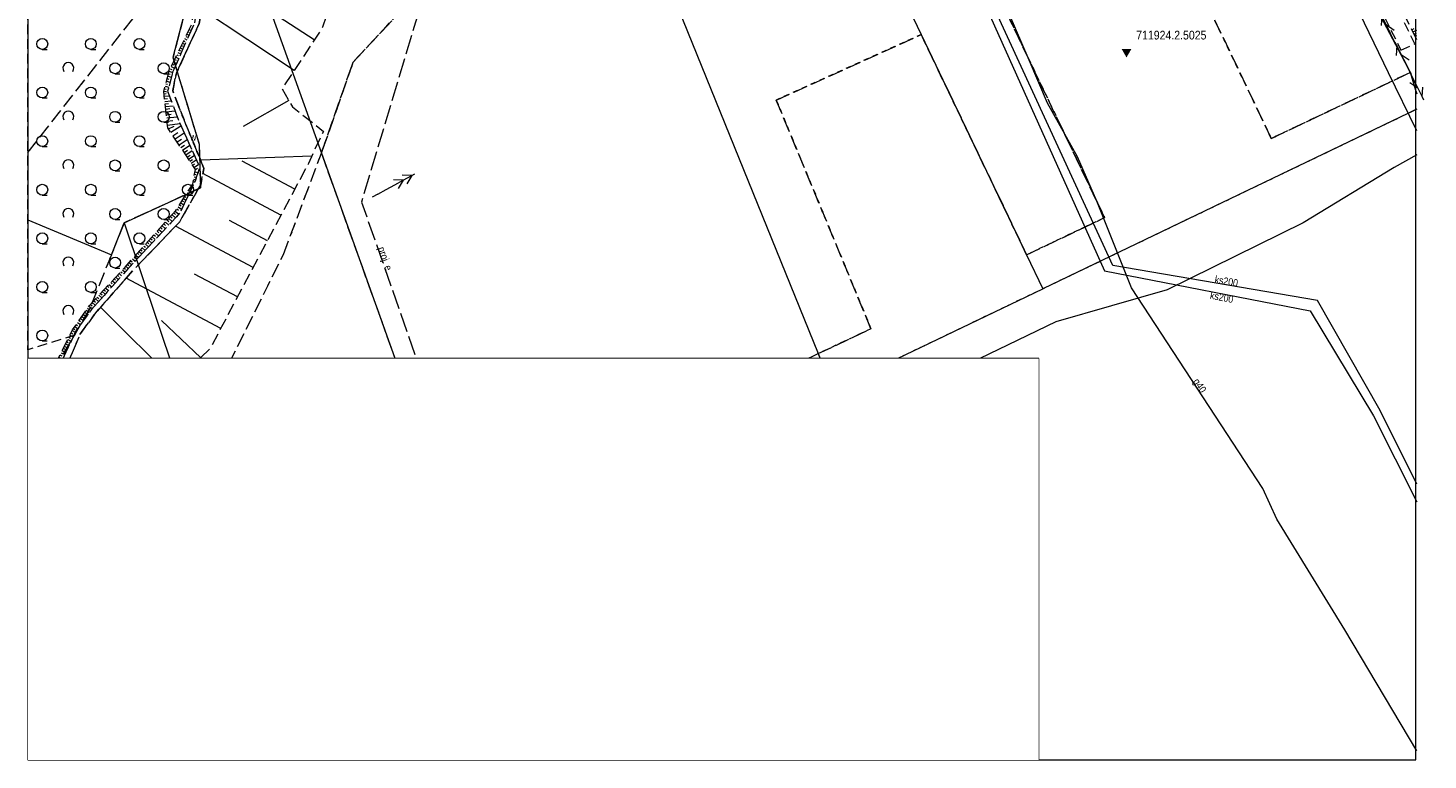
# Model space of a CAD drawing. Header units: metres. Extents: x 7529105 to 7529249, y 5515588 to 5515793.
# Tile 1 of 10: x 7529105 to 7529249, y 5515588 to 5515664. Entities that reach past the tile are written whole.
import ezdxf
from ezdxf.enums import TextEntityAlignment as Align

# ---------------------------------------------------------------- set-up
doc = ezdxf.new("R2010")
doc.units = ezdxf.units.M
doc.header["$MEASUREMENT"] = 0
doc.set_wipeout_variables(frame=1)
for name, pattern in [('0.5_0.5', [1, 0.5, -0.5]), ('1.5_0.5', [2, 1.5, -0.5]), ('218-500', [1, 0.5, -0.5]), ('219-1000', [0]), ('219-500', [0]), ('mz1.0_0.5', [1.5, 1, -0.5]), ('mz1.25_0.5', [1.75, 1.25, -0.5]), ('mz2.0_0.5', [2.5, 2, -0.5])]:
    doc.linetypes.add(name, pattern=pattern)
doc.layers.get('0').update_dxf_attribs({"color": 2, "linetype": 'CONTINUOUS', "lineweight": 5})
for name, color, linetype in [('000 Inne (niezydentyfikowane)', 7, 'CONTINUOUS'), ('122-Punkt osnowy szczegółowej', 7, 'CONTINUOUS'), ('122-Punkt osnowy szczegółowej-Atr103', 7, 'CONTINUOUS'), ('217-Granica konturu klasyfikcyjnego', 7, 'CONTINUOUS'), ('218-Granica użytku', 7, 'CONTINUOUS'), ('219-Linia granicy', 7, 'CONTINUOUS'), ('chodnik (powierzchnia)', 7, 'CONTINUOUS'), ('Pieczątka na wyrysie', 7, 'CONTINUOUS'), ('przewód elektroenergetyczny - projektowany lub w budowie (linia) - ob. projektowany', 7, 'CONTINUOUS'), ('przewód elektroenergetyczny - projektowany lub w budowie (linia) - ob. projektowany-Atr1', 7, 'CONTINUOUS'), ('przewód elektroenergetyczny średniego napięcia (linia) - symbol', 7, 'CONTINUOUS'), ('przewód gazowy (linia)', 7, 'CONTINUOUS'), ('przewód gazowy (linia)-Atr1', 7, 'CONTINUOUS'), ('przewód kanalizacyjny (linia)', 7, 'CONTINUOUS'), ('przewód kanalizacyjny (linia)-Atr1', 7, 'CONTINUOUS'), ('przewód telekomunikacyjny (linia)', 7, 'CONTINUOUS'), ('przewód telekomunikacyjny (linia) - symbol', 7, 'CONTINUOUS'), ('przewód wodociągowy (linia)', 7, 'CONTINUOUS'), ('Ramki i opis wydruku', 7, 'CONTINUOUS'), ('rów melioracyjny (powierzchnia)', 7, 'CONTINUOUS'), ('rów melioracyjny (powierzchnia)-Atr17', 7, 'CONTINUOUS'), ('skarpa nieumocniona (powierzchnia)', 7, 'CONTINUOUS'), ('zadrzewienie (powierzchnia)', 7, 'CONTINUOUS'), ('zadrzewienie (powierzchnia) - symbol', 7, 'CONTINUOUS')]:
    doc.layers.add(name, color=color, linetype=linetype)
doc.styles.get("Standard").update_dxf_attribs({"font": 'Working1250', "width": 0.75})

# ---------------------------------------------------------------- blocks, each defined once
blk = doc.blocks.new('PT01')
at = {"color": 0, "linetype": 'Continuous', "lineweight": 13}
for p, q in [((0.65, 0), (0, 0)), ((0.65, 0), (1.65, 0)), ((1.65, 0), (2.65, 0)), ((2.65, 0), (3.65, 0)), ((3.65, 0), (2.784, -0.5)), ((3.65, 0), (4.65, 0)), ((4.65, 0), (3.784, 0.5)), ((4.65, 0), (5, 0))]:
    blk.add_line(p, q, dxfattribs=at)
blk = doc.blocks.new('TL04')
at = {"color": 0, "linetype": 'Continuous', "lineweight": 13}
blk.add_line((0.398, -0.164), (0.898, -0.164), dxfattribs=at)
blk.add_circle((0.398, 0.398), 0.562, dxfattribs=at)
blk = doc.blocks.new('TL02')
at = {"color": 0, "linetype": 'Continuous', "lineweight": 13}
blk.add_arc((-0.45, 0.338), 0.562, 323.13, 216.87, dxfattribs=at)
blk = doc.blocks.new('PE03')
at = {"color": 0, "linetype": 'Continuous', "lineweight": 13}
for p, q in [((0.65, 0), (0, 0)), ((0.65, 0), (1.65, 0)), ((1.65, 0), (2.65, 0)), ((2.65, 0), (3.65, 0)), ((3.65, 0), (2.784, 0.5)), ((3.65, 0), (2.784, -0.5)), ((3.65, 0), (4.65, 0)), ((4.65, 0), (3.784, 0.5)), ((4.65, 0), (3.784, -0.5)), ((4.65, 0), (5, 0))]:
    blk.add_line(p, q, dxfattribs=at)
blk = doc.blocks.new('122')
at = {"color": 0, "linetype": 'Continuous', "lineweight": 13, "extrusion": (0, 0, -1)}
blk.add_solid([(0.5, 0.289), (-0.5, 0.289), (0, -0.577)], dxfattribs=at)

msp = doc.modelspace()

# ---------------------------------------------------------------- linework, layer by layer
at = {"layer": '000 Inne (niezydentyfikowane)', "color": 7, "linetype": 'Continuous', "lineweight": 13}
for p, q in [((7529132.04, 5515659.16), (7529122.51, 5515665.45)), ((7529134.12, 5515662.31), (7529128.64, 5515665.83)), ((7529121.11, 5515663.14), (7529121.22, 5515663.09)), ((7529121.23, 5515663.38), (7529121.43, 5515663.28)), ((7529247.13, 5515663.34), (7529247.38, 5515663.47)), ((7529247.24, 5515663.12), (7529247.64, 5515663.312)), ((7529247.36, 5515662.89), (7529247.6, 5515663.02)), ((7529120.43, 5515661.71), (7529120.55, 5515661.65)), ((7529120.54, 5515661.95), (7529120.79, 5515661.83)), ((7529120.66, 5515662.19), (7529120.78, 5515662.13)), ((7529120.77, 5515662.43), (7529121, 5515662.31)), ((7529120.88, 5515662.66), (7529121, 5515662.61)), ((7529121, 5515662.9), (7529121.22, 5515662.8)), ((7529247.47, 5515662.67), (7529247.64, 5515662.757)), ((7529247.58, 5515662.44), (7529247.64, 5515662.471)), ((7529119.74, 5515660.27), (7529119.89, 5515660.2)), ((7529119.85, 5515660.51), (7529120.15, 5515660.37)), ((7529119.97, 5515660.75), (7529120.11, 5515660.68)), ((7529120.08, 5515660.99), (7529120.36, 5515660.86)), ((7529120.2, 5515661.23), (7529120.33, 5515661.16)), ((7529120.31, 5515661.47), (7529120.58, 5515661.34)), ((7529119.1, 5515658.82), (7529119.28, 5515658.77)), ((7529119.17, 5515659.08), (7529119.53, 5515658.96)), ((7529119.28, 5515659.32), (7529119.45, 5515659.24)), ((7529119.39, 5515659.56), (7529119.72, 5515659.4)), ((7529119.51, 5515659.79), (7529119.67, 5515659.72)), ((7529119.62, 5515660.03), (7529119.93, 5515659.88)), ((7529118.7, 5515657.28), (7529118.88, 5515657.23)), ((7529118.77, 5515657.54), (7529119.13, 5515657.44)), ((7529118.83, 5515657.79), (7529119.02, 5515657.75)), ((7529118.9, 5515658.05), (7529119.27, 5515657.95)), ((7529118.97, 5515658.31), (7529119.15, 5515658.26)), ((7529119.03, 5515658.56), (7529119.4, 5515658.47)), ((7529118.63, 5515657.02), (7529119.04, 5515656.95)), ((7529118.64, 5515656.76), (7529118.87, 5515656.79)), ((7529118.67, 5515656.5), (7529119.19, 5515656.55)), ((7529118.7, 5515656.23), (7529118.99, 5515656.27)), ((7529118.73, 5515655.97), (7529119.38, 5515656.04)), ((7529131.5, 5515656.06), (7529126.79, 5515653.38)), ((7529118.76, 5515655.71), (7529119.12, 5515655.75)), ((7529118.79, 5515655.44), (7529119.58, 5515655.53)), ((7529118.82, 5515655.18), (7529119.25, 5515655.23)), ((7529118.85, 5515654.9), (7529119.77, 5515655)), ((7529118.88, 5515654.6), (7529119.38, 5515654.65)), ((7529118.92, 5515654.27), (7529120, 5515654.39)), ((7529118.96, 5515653.92), (7529119.54, 5515653.99)), ((7529119, 5515653.54), (7529120.27, 5515653.71)), ((7529119.1, 5515653.15), (7529119.69, 5515653.43)), ((7529119.34, 5515652.79), (7529120.37, 5515653.47)), ((7529119.57, 5515652.44), (7529120.06, 5515652.77)), ((7529119.79, 5515652.11), (7529120.71, 5515652.72)), ((7529120, 5515651.8), (7529120.43, 5515652.09)), ((7529120.19, 5515651.5), (7529121.02, 5515652.05)), ((7529120.38, 5515651.22), (7529120.77, 5515651.48)), ((7529120.55, 5515650.96), (7529121.29, 5515651.45)), ((7529120.72, 5515650.71), (7529121.07, 5515650.94)), ((7529120.88, 5515650.47), (7529121.54, 5515650.91)), ((7529121.03, 5515650.24), (7529121.34, 5515650.45)), ((7529121.17, 5515650.03), (7529121.76, 5515650.42)), ((7529121.31, 5515649.82), (7529121.59, 5515650)), ((7529133.86, 5515650.34), (7529122.42, 5515649.91)), ((7529121.45, 5515649.61), (7529121.97, 5515649.95)), ((7529121.59, 5515649.4), (7529121.83, 5515649.56)), ((7529121.73, 5515649.18), (7529122.18, 5515649.48)), ((7529121.83, 5515648.72), (7529122.15, 5515648.66)), ((7529121.87, 5515648.97), (7529122.08, 5515649.11)), ((7529132.1, 5515646.94), (7529126.69, 5515649.82)), ((7529121.47, 5515647.25), (7529121.56, 5515647.19)), ((7529121.6, 5515647.47), (7529121.64, 5515647.46)), ((7529121.65, 5515647.72), (7529121.8, 5515647.69)), ((7529121.69, 5515647.97), (7529121.79, 5515647.95)), ((7529121.74, 5515648.22), (7529121.98, 5515648.18)), ((7529121.78, 5515648.47), (7529121.92, 5515648.44)), ((7529130.69, 5515644.27), (7529122.65, 5515648.54)), ((7529120.51, 5515645.75), (7529120.65, 5515645.66)), ((7529120.65, 5515645.97), (7529120.9, 5515645.8)), ((7529120.78, 5515646.18), (7529120.9, 5515646.11)), ((7529120.92, 5515646.4), (7529121.12, 5515646.27)), ((7529121.06, 5515646.61), (7529121.14, 5515646.55)), ((7529121.2, 5515646.82), (7529121.34, 5515646.73)), ((7529121.33, 5515647.04), (7529121.39, 5515647)), ((7529119.47, 5515644.31), (7529119.83, 5515643.99)), ((7529119.64, 5515644.5), (7529119.82, 5515644.34)), ((7529119.81, 5515644.69), (7529120.17, 5515644.37)), ((7529119.96, 5515644.9), (7529120.15, 5515644.77)), ((7529120.1, 5515645.11), (7529120.46, 5515644.88)), ((7529120.23, 5515645.33), (7529120.4, 5515645.22)), ((7529120.37, 5515645.54), (7529120.68, 5515645.34)), ((7529118.11, 5515642.8), (7529118.44, 5515642.5)), ((7529118.28, 5515642.99), (7529118.45, 5515642.84)), ((7529118.45, 5515643.18), (7529118.78, 5515642.88)), ((7529118.62, 5515643.37), (7529118.79, 5515643.21)), ((7529118.79, 5515643.56), (7529119.13, 5515643.25)), ((7529118.96, 5515643.75), (7529119.13, 5515643.59)), ((7529119.13, 5515643.93), (7529119.48, 5515643.62)), ((7529119.3, 5515644.12), (7529119.48, 5515643.97)), ((7529127.82, 5515638.88), (7529119.83, 5515643.13)), ((7529129.29, 5515641.64), (7529125.39, 5515643.71)), ((7529116.92, 5515641.47), (7529117.07, 5515641.34)), ((7529117.09, 5515641.66), (7529117.4, 5515641.39)), ((7529117.26, 5515641.85), (7529117.42, 5515641.71)), ((7529117.43, 5515642.04), (7529117.74, 5515641.76)), ((7529117.6, 5515642.23), (7529117.76, 5515642.09)), ((7529117.77, 5515642.42), (7529118.09, 5515642.13)), ((7529117.94, 5515642.61), (7529118.1, 5515642.46)), ((7529115.56, 5515639.96), (7529115.7, 5515639.83)), ((7529115.73, 5515640.15), (7529116.01, 5515639.9)), ((7529115.9, 5515640.34), (7529116.04, 5515640.21)), ((7529116.07, 5515640.53), (7529116.36, 5515640.27)), ((7529116.24, 5515640.71), (7529116.39, 5515640.59)), ((7529116.41, 5515640.9), (7529116.7, 5515640.64)), ((7529116.58, 5515641.09), (7529116.73, 5515640.96)), ((7529116.75, 5515641.28), (7529117.05, 5515641.01)), ((7529114.37, 5515638.64), (7529114.63, 5515638.4)), ((7529114.54, 5515638.82), (7529114.67, 5515638.7)), ((7529114.71, 5515639.01), (7529114.97, 5515638.78)), ((7529114.88, 5515639.2), (7529115.01, 5515639.08)), ((7529115.05, 5515639.39), (7529115.32, 5515639.15)), ((7529115.22, 5515639.58), (7529115.36, 5515639.46)), ((7529115.39, 5515639.77), (7529115.66, 5515639.52)), ((7529112.98, 5515637.14), (7529113.26, 5515636.88)), ((7529113.16, 5515637.33), (7529113.3, 5515637.2)), ((7529113.33, 5515637.52), (7529113.6, 5515637.26)), ((7529113.5, 5515637.7), (7529113.64, 5515637.58)), ((7529113.68, 5515637.89), (7529113.94, 5515637.64)), ((7529113.85, 5515638.08), (7529113.98, 5515637.95)), ((7529114.02, 5515638.26), (7529114.28, 5515638.02)), ((7529114.19, 5515638.45), (7529114.32, 5515638.33)), ((7529124.49, 5515632.61), (7529114.75, 5515637.78)), ((7529126.21, 5515635.86), (7529121.79, 5515638.21)), ((7529111.6, 5515635.65), (7529111.9, 5515635.37)), ((7529111.77, 5515635.84), (7529111.92, 5515635.7)), ((7529111.95, 5515636.02), (7529112.24, 5515635.75)), ((7529112.12, 5515636.21), (7529112.27, 5515636.07)), ((7529112.29, 5515636.4), (7529112.58, 5515636.13)), ((7529112.46, 5515636.58), (7529112.61, 5515636.45)), ((7529112.64, 5515636.77), (7529112.92, 5515636.5)), ((7529112.81, 5515636.96), (7529112.95, 5515636.82)), ((7529110.48, 5515634.27), (7529110.64, 5515634.16)), ((7529110.63, 5515634.48), (7529110.95, 5515634.25)), ((7529110.77, 5515634.69), (7529110.94, 5515634.57)), ((7529110.92, 5515634.9), (7529111.26, 5515634.65)), ((7529111.08, 5515635.09), (7529111.24, 5515634.95)), ((7529111.25, 5515635.28), (7529111.56, 5515634.99)), ((7529111.43, 5515635.46), (7529111.58, 5515635.32)), ((7529119.89, 5515627.05), (7529112.11, 5515634.81)), ((7529109.46, 5515632.81), (7529109.74, 5515632.61)), ((7529109.61, 5515633.02), (7529109.75, 5515632.92)), ((7529109.75, 5515633.23), (7529110.05, 5515633.02)), ((7529109.9, 5515633.44), (7529110.05, 5515633.33)), ((7529110.04, 5515633.65), (7529110.35, 5515633.43)), ((7529110.19, 5515633.85), (7529110.34, 5515633.75)), ((7529110.33, 5515634.06), (7529110.65, 5515633.84)), ((7529122.42, 5515629.59), (7529118.37, 5515633.44)), ((7529108.61, 5515631.25), (7529108.79, 5515631.16)), ((7529108.73, 5515631.48), (7529109.07, 5515631.3)), ((7529108.84, 5515631.7), (7529109.01, 5515631.62)), ((7529108.95, 5515631.93), (7529109.29, 5515631.76)), ((7529109.07, 5515632.16), (7529109.24, 5515632.07)), ((7529109.18, 5515632.39), (7529109.51, 5515632.22)), ((7529109.31, 5515632.6), (7529109.46, 5515632.5)), ((7529107.93, 5515629.88), (7529108.12, 5515629.79)), ((7529108.04, 5515630.11), (7529108.42, 5515629.92)), ((7529108.16, 5515630.34), (7529108.34, 5515630.24)), ((7529108.27, 5515630.57), (7529108.64, 5515630.38)), ((7529108.38, 5515630.79), (7529108.57, 5515630.7)), ((7529108.5, 5515631.02), (7529108.86, 5515630.84)), ((7529107.24, 5515628.52), (7529107.46, 5515628.42)), ((7529107.36, 5515628.75), (7529107.77, 5515628.54)), ((7529107.47, 5515628.97), (7529107.67, 5515628.87)), ((7529107.59, 5515629.2), (7529107.99, 5515629)), ((7529107.7, 5515629.43), (7529107.9, 5515629.33)), ((7529107.81, 5515629.66), (7529108.2, 5515629.46)), ((7529115.38, 5515622.53), (7529108.78, 5515629.12)), ((7529117.5, 5515624.66), (7529113.78, 5515628.37)), ((7529106.79, 5515627.06), (7529106.99, 5515627)), ((7529106.87, 5515627.3), (7529107.27, 5515627.18)), ((7529106.94, 5515627.55), (7529107.15, 5515627.48)), ((7529107.02, 5515627.79), (7529107.44, 5515627.66)), ((7529107.09, 5515628.03), (7529107.31, 5515627.97)), ((7529107.16, 5515628.28), (7529107.61, 5515628.14)), ((7529106.35, 5515625.6), (7529106.5, 5515625.55)), ((7529106.42, 5515625.84), (7529106.75, 5515625.74)), ((7529106.49, 5515626.09), (7529106.66, 5515626.04)), ((7529106.57, 5515626.33), (7529106.92, 5515626.22)), ((7529106.64, 5515626.57), (7529106.82, 5515626.52)), ((7529106.72, 5515626.82), (7529107.09, 5515626.7)), ((7529105.9, 5515624.14), (7529106.02, 5515624.1)), ((7529105.97, 5515624.38), (7529106.23, 5515624.31)), ((7529106.05, 5515624.63), (7529106.18, 5515624.59)), ((7529106.12, 5515624.87), (7529106.4, 5515624.78)), ((7529106.2, 5515625.11), (7529106.34, 5515625.07)), ((7529106.27, 5515625.36), (7529106.58, 5515625.26)), ((7529104.89, 5515622.75), (7529104.98, 5515622.66)), ((7529105.09, 5515622.92), (7529105.13, 5515622.86)), ((7529105.28, 5515623.09), (7529105.39, 5515622.96)), ((7529105.47, 5515623.25), (7529105.54, 5515623.18)), ((7529105.67, 5515623.42), (7529105.81, 5515623.25)), ((7529105.75, 5515623.65), (7529105.86, 5515623.62)), ((7529105.82, 5515623.9), (7529106.06, 5515623.83)), ((7529112.12, 5515618.41), (7529106.46, 5515622.89)), ((7529113.73, 5515620.44), (7529110.56, 5515622.95)), ((7529104.7, 5515622.59), (7529104.73, 5515622.55)), ((7529110.18, 5515615.96), (7529106.86, 5515618.59)), ((7529108.44, 5515612.59), (7529104.64, 5515612.23)), ((7529108.87, 5515607.98), (7529104.64, 5515608.112)), ((7529109.34, 5515603.01), (7529104.64, 5515604.824)), ((7529107.93, 5515599.13), (7529104.64, 5515601.561))]:
    msp.add_line(p, q, dxfattribs=at)
at = {"layer": '217-Granica konturu klasyfikcyjnego', "color": 7, "linetype": '1.5_0.5', "lineweight": 18, "flags": 128}
for points in [[(7529246.99, 5515658.96), (7529229.63, 5515691.72)], [(7529216.46, 5515685.99), (7529232.66, 5515652.16)], [(7529215.5, 5515644.01), (7529199.02, 5515678.42)], [(7529104.64, 5515650.713), (7529123, 5515674.11)], [(7529122.21, 5515670.66), (7529119.57, 5515660.49)], [(7529144.81, 5515667.2), (7529138.1, 5515659.98)], [(7529138.1, 5515659.98), (7529144.81, 5515667.2)], [(7529181.69, 5515656.11), (7529196.61, 5515662.84)], [(7529196.61, 5515662.84), (7529207.46, 5515640.19)], [(7529119.57, 5515660.49), (7529122.25, 5515651.57)], [(7529138.1, 5515659.98), (7529134.85, 5515650.64)], [(7529134.85, 5515650.64), (7529138.1, 5515659.98)], [(7529232.66, 5515652.16), (7529246.99, 5515658.96)], [(7529191.44, 5515632.58), (7529181.69, 5515656.11)], [(7529122.25, 5515651.57), (7529122.4, 5515647.07)], [(7529130.95, 5515640.22), (7529134.85, 5515650.64)], [(7529134.85, 5515650.64), (7529148.77, 5515611.82)], [(7529122.4, 5515647.07), (7529114.55, 5515643.48)], [(7529114.55, 5515643.48), (7529113.23, 5515640.2)], [(7529207.46, 5515640.19), (7529215.5, 5515644.01)], [(7529113.23, 5515640.2), (7529111.03, 5515634.72)], [(7529117.28, 5515612.86), (7529130.95, 5515640.22)], [(7529111.03, 5515634.72), (7529104.69, 5515623.82)], [(7529186, 5515630.02), (7529191.44, 5515632.58)], [(7529148.77, 5515611.82), (7529186, 5515630.02)], [(7529104.69, 5515623.82), (7529104.64, 5515623.792)], [(7529111.715, 5515588.85), (7529117.28, 5515612.86)]]:
    msp.add_lwpolyline(points, dxfattribs=at)
at = {"layer": '218-Granica użytku', "color": 7, "linetype": '218-500', "lineweight": 18, "flags": 128}
for points in [[(7529246.99, 5515658.96), (7529229.63, 5515691.72)], [(7529229.63, 5515691.72), (7529246.99, 5515658.96)], [(7529216.46, 5515685.99), (7529232.66, 5515652.16)], [(7529232.66, 5515652.16), (7529216.46, 5515685.99)], [(7529215.5, 5515644.01), (7529199.02, 5515678.42)], [(7529199.02, 5515678.42), (7529215.5, 5515644.01)], [(7529104.64, 5515650.713), (7529123, 5515674.11)], [(7529122.21, 5515670.66), (7529119.57, 5515660.49)], [(7529144.81, 5515667.2), (7529138.1, 5515659.98)], [(7529138.1, 5515659.98), (7529144.81, 5515667.2)], [(7529181.69, 5515656.11), (7529196.61, 5515662.84)], [(7529196.61, 5515662.84), (7529181.69, 5515656.11)], [(7529196.61, 5515662.84), (7529207.46, 5515640.19)], [(7529207.46, 5515640.19), (7529196.61, 5515662.84)], [(7529119.57, 5515660.49), (7529122.25, 5515651.57)], [(7529138.1, 5515659.98), (7529134.85, 5515650.64)], [(7529134.85, 5515650.64), (7529138.1, 5515659.98)], [(7529232.66, 5515652.16), (7529246.99, 5515658.96)], [(7529246.99, 5515658.96), (7529232.66, 5515652.16)], [(7529247.64, 5515656.737), (7529246.99, 5515658.96)], [(7529246.99, 5515658.96), (7529247.64, 5515656.737)], [(7529191.44, 5515632.58), (7529181.69, 5515656.11)], [(7529181.69, 5515656.11), (7529191.44, 5515632.58)], [(7529209.13, 5515636.7), (7529247.64, 5515655.178)], [(7529122.25, 5515651.57), (7529122.4, 5515647.07)], [(7529130.95, 5515640.22), (7529134.85, 5515650.64)], [(7529134.85, 5515650.64), (7529148.77, 5515611.82)], [(7529122.4, 5515647.07), (7529114.55, 5515643.48)], [(7529114.55, 5515643.48), (7529113.23, 5515640.2)], [(7529207.46, 5515640.19), (7529215.5, 5515644.01)], [(7529215.5, 5515644.01), (7529207.46, 5515640.19)], [(7529113.23, 5515640.2), (7529111.03, 5515634.72)], [(7529117.28, 5515612.86), (7529130.95, 5515640.22)], [(7529187.5, 5515626.32), (7529209.13, 5515636.7)], [(7529111.03, 5515634.72), (7529104.69, 5515623.82)], [(7529186, 5515630.02), (7529191.44, 5515632.58)], [(7529191.44, 5515632.58), (7529186, 5515630.02)], [(7529148.77, 5515611.82), (7529186, 5515630.02)], [(7529186, 5515630.02), (7529187.5, 5515626.32)], [(7529104.69, 5515623.82), (7529104.64, 5515623.792)], [(7529111.715, 5515588.85), (7529117.28, 5515612.86)]]:
    msp.add_lwpolyline(points, dxfattribs=at)
at = {"layer": '219-Linia granicy', "color": 7, "linetype": '219-500', "lineweight": 18, "flags": 128}
for points in [[(7529160.06, 5515693.95), (7529186, 5515630.02)], [(7529246.99, 5515658.96), (7529229.63, 5515691.72)], [(7529124.33, 5515680.02), (7529134.85, 5515650.64)], [(7529190.85, 5515674.88), (7529196.61, 5515662.84)], [(7529122.21, 5515670.66), (7529119.57, 5515660.49)], [(7529196.61, 5515662.84), (7529207.46, 5515640.19)], [(7529119.57, 5515660.49), (7529122.25, 5515651.57)], [(7529247.64, 5515656.737), (7529246.99, 5515658.96)], [(7529247.64, 5515655.178), (7529209.13, 5515636.7)], [(7529122.25, 5515651.57), (7529122.4, 5515647.07)], [(7529134.85, 5515650.64), (7529148.77, 5515611.82)], [(7529114.55, 5515643.48), (7529122.4, 5515647.07)], [(7529104.64, 5515643.799), (7529110.45, 5515641.36)], [(7529113.23, 5515640.2), (7529114.55, 5515643.48)], [(7529114.55, 5515643.48), (7529130.02, 5515597.39)], [(7529110.45, 5515641.36), (7529113.23, 5515640.2)], [(7529207.46, 5515640.19), (7529209.13, 5515636.7)], [(7529187.5, 5515626.32), (7529209.13, 5515636.7)], [(7529186, 5515630.02), (7529187.5, 5515626.32)], [(7529187.5, 5515626.32), (7529164.09, 5515615.14)], [(7529164.09, 5515615.14), (7529150.22, 5515607.28)], [(7529148.77, 5515611.82), (7529149.94, 5515608.15)], [(7529130.02, 5515597.39), (7529149.94, 5515608.15)], [(7529149.94, 5515608.15), (7529150.22, 5515607.28)]]:
    msp.add_lwpolyline(points, dxfattribs=at)
at = {"layer": 'chodnik (powierzchnia)', "color": 7, "linetype": 'mz1.0_0.5', "lineweight": 18, "flags": 128}
msp.add_lwpolyline([(7529246.01, 5515661.23), (7529247.44, 5515661.88), (7529231.96, 5515692.96), (7529228.74, 5515699.46), (7529223.64, 5515710.42), (7529222.77, 5515712.6), (7529221.22, 5515712.24), (7529222.21, 5515709.73), (7529227.28, 5515698.86), (7529230.5, 5515692.3)], close=True, dxfattribs=at)
at = {"layer": 'Pieczątka na wyrysie', "color": 7, "linetype": 'Continuous', "lineweight": 13, "flags": 128}
msp.add_lwpolyline([(7529104.64, 5515588.21), (7529208.705, 5515588.21), (7529208.705, 5515629.515), (7529104.64, 5515629.515)], close=True, dxfattribs=at)
at = {"layer": 'Pieczątka na wyrysie', "color": 1, "linetype": '219-1000', "lineweight": 13, "flags": 128}
for points in [[(7529177.553, 5515629.12), (7529177.553, 5515601.183)], [(7529206.878, 5515629.12), (7529177.553, 5515629.12)], [(7529206.878, 5515629.12), (7529206.878, 5515601.183)], [(7529192.215, 5515624.658), (7529192.215, 5515604.183)], [(7529206.878, 5515621.245), (7529177.553, 5515621.245)], [(7529206.878, 5515617.833), (7529177.553, 5515617.833)], [(7529206.878, 5515614.42), (7529177.553, 5515614.42)], [(7529206.878, 5515611.008), (7529177.553, 5515611.008)], [(7529206.878, 5515607.595), (7529177.553, 5515607.595)], [(7529206.878, 5515604.183), (7529177.553, 5515604.183)], [(7529206.878, 5515601.183), (7529177.553, 5515601.183)]]:
    msp.add_lwpolyline(points, dxfattribs=at)
at = {"layer": 'Pieczątka na wyrysie', "color": 1, "linetype": '219-1000', "lineweight": 25, "flags": 128}
msp.add_lwpolyline([(7529206.878, 5515624.658), (7529177.553, 5515624.658)], dxfattribs=at)
at = {"layer": 'Pieczątka na wyrysie', "color": 7, "linetype": 'Continuous', "lineweight": 13, "flags": 128}
for points in [[(7529107.925, 5515592.06), (7529130.67, 5515592.09)], [(7529138.975, 5515592.09), (7529164.51, 5515592.125)]]:
    msp.add_lwpolyline(points, dxfattribs=at)
at = {"layer": 'przewód elektroenergetyczny - projektowany lub w budowie (linia) - ob. projektowany', "color": 6, "linetype": 'mz2.0_0.5', "lineweight": 18, "flags": 128}
msp.add_lwpolyline([(7529220.22, 5515698.07), (7529220.1, 5515698.07), (7529219.99, 5515698.09), (7529219.87, 5515698.13), (7529219.77, 5515698.19), (7529219.68, 5515698.26), (7529219.6, 5515698.35), (7529219.54, 5515698.45), (7529219.5, 5515698.56), (7529217.33, 5515705.86), (7529217.28, 5515705.98), (7529217.21, 5515706.1), (7529217.11, 5515706.19), (7529217, 5515706.27), (7529216.88, 5515706.33), (7529216.75, 5515706.36), (7529216.61, 5515706.36), (7529216.48, 5515706.34), (7529207.59, 5515704.06), (7529195.46, 5515700.97), (7529153.16, 5515691.56), (7529153.07, 5515691.53), (7529152.99, 5515691.49), (7529152.91, 5515691.45), (7529152.84, 5515691.39), (7529152.77, 5515691.32), (7529152.72, 5515691.25), (7529152.67, 5515691.17), (7529152.64, 5515691.08), (7529138.98, 5515645.61), (7529149.94, 5515614.41), (7529150, 5515614.28), (7529150.09, 5515614.17), (7529150.2, 5515614.07), (7529150.33, 5515614), (7529150.48, 5515613.96), (7529150.62, 5515613.95), (7529150.77, 5515613.98), (7529150.9, 5515614.03), (7529175.81, 5515626.33), (7529175.93, 5515626.38), (7529176.06, 5515626.4), (7529176.19, 5515626.4), (7529176.32, 5515626.38), (7529176.45, 5515626.32), (7529176.56, 5515626.25), (7529176.65, 5515626.16), (7529176.73, 5515626.05), (7529181.58, 5515617.46)], dxfattribs=at)
at = {"layer": 'przewód gazowy (linia)', "color": 7, "linetype": 'Continuous', "lineweight": 18, "flags": 128}
msp.add_lwpolyline([(7529247.64, 5515589.159), (7529240.24, 5515601.59), (7529233.23, 5515613), (7529231.79, 5515616.13), (7529218.28, 5515636.78), (7529214.71, 5515645.69), (7529212.71, 5515650.25), (7529209.63, 5515655.79), (7529207.73, 5515660.2), (7529196.24, 5515686.87), (7529185.5, 5515712.08), (7529173.39, 5515743.35)], dxfattribs=at)
at = {"layer": 'przewód kanalizacyjny (linia)', "color": 7, "linetype": 'Continuous', "lineweight": 18, "flags": 128}
for points in [[(7529104.64, 5515738.353), (7529132.67, 5515740.03), (7529164.13, 5515749.57), (7529175.1, 5515703.78), (7529186.19, 5515701.24), (7529194.14, 5515684.93), (7529203.4, 5515665.42), (7529215.47, 5515638.53), (7529236.67, 5515634.43), (7529243.17, 5515623.61), (7529247.64, 5515614.757)], [(7529247.64, 5515616.571), (7529243.86, 5515624.16), (7529237.42, 5515635.5), (7529216.33, 5515639.08), (7529204.08, 5515665.65), (7529195.02, 5515685.33), (7529186.68, 5515701.63), (7529176.01, 5515704.1), (7529165.13, 5515749.05)]]:
    msp.add_lwpolyline(points, dxfattribs=at)
at = {"layer": 'przewód telekomunikacyjny (linia)', "color": 7, "linetype": 'Continuous', "lineweight": 18, "flags": 128}
msp.add_lwpolyline([(7529247.64, 5515652.937), (7529244.72, 5515658.9), (7529228.86, 5515691.72), (7529223.32, 5515701.94), (7529220.31, 5515710.36), (7529218.72, 5515710.9)], dxfattribs=at)
at = {"layer": 'przewód wodociągowy (linia)', "color": 7, "linetype": 'Continuous', "lineweight": 18, "flags": 128}
msp.add_lwpolyline([(7529247.64, 5515650.47), (7529245.31, 5515649.17), (7529235.94, 5515643.46), (7529221.94, 5515636.57), (7529210.46, 5515633.28), (7529198.66, 5515627.58)], dxfattribs=at)
at = {"layer": 'Ramki i opis wydruku', "color": 7, "linetype": 'Continuous', "lineweight": 13, "flags": 128}
msp.add_lwpolyline([(7529104.64, 5515588.21), (7529247.54, 5515588.21), (7529247.54, 5515792.21), (7529104.64, 5515792.21)], close=True, dxfattribs=at)
at = {"layer": 'rów melioracyjny (powierzchnia)', "color": 7, "linetype": '0.5_0.5', "lineweight": 18, "flags": 128}
msp.add_lwpolyline([(7529104.64, 5515621.685), (7529106.36, 5515622.63), (7529108.35, 5515628.12), (7529110.06, 5515632.1), (7529111.72, 5515634.36), (7529115.42, 5515638.54), (7529120.24, 5515643.56), (7529122.42, 5515647.4), (7529122.76, 5515649.08), (7529120.71, 5515654.06), (7529119.54, 5515657.07), (7529119.93, 5515658.87), (7529122.27, 5515664), (7529124.28, 5515676.05), (7529124.49, 5515685.48), (7529119.38, 5515695.78), (7529118.36, 5515695.24), (7529123.87, 5515685.21), (7529123.63, 5515676.48), (7529121.77, 5515664.05), (7529119.53, 5515658.97), (7529119.02, 5515657.01), (7529120.23, 5515653.79), (7529122.33, 5515649.16), (7529121.84, 5515647.78), (7529120.26, 5515644.46), (7529114.96, 5515638.77), (7529111.17, 5515634.55), (7529109.61, 5515632.43), (7529107.71, 5515628.42), (7529105.87, 5515623.3), (7529104.64, 5515622.417)], dxfattribs=at)
at = {"layer": 'skarpa nieumocniona (powierzchnia)', "color": 7, "linetype": 'mz1.25_0.5', "lineweight": 18, "flags": 128}
for points in [[(7529104.64, 5515621.685), (7529106.36, 5515622.63), (7529108.35, 5515628.12), (7529110.06, 5515632.1), (7529111.72, 5515634.36), (7529115.42, 5515638.54), (7529120.24, 5515643.56), (7529122.42, 5515647.4), (7529122.76, 5515649.08), (7529120.71, 5515654.06), (7529119.54, 5515657.07), (7529119.93, 5515658.87), (7529122.27, 5515664), (7529124.28, 5515676.05), (7529124.49, 5515685.48), (7529119.38, 5515695.78), (7529119.35, 5515713.09), (7529120.66, 5515720.99), (7529136.72, 5515717.5)], [(7529136.72, 5515717.5), (7529133.73, 5515703.23), (7529132.9, 5515697.16), (7529135.19, 5515690.19), (7529132.84, 5515677.77), (7529135.44, 5515670.33), (7529135.66, 5515665.65), (7529134.98, 5515663.61), (7529130.8, 5515657.28), (7529131.86, 5515655.42), (7529135.06, 5515652.89), (7529133.51, 5515649.59), (7529123.41, 5515630.58), (7529115.38, 5515622.53), (7529108.34, 5515613.63), (7529109.64, 5515599.85), (7529104.64, 5515597.752)], [(7529247.64, 5515662.321), (7529232.32, 5515693.09), (7529229.07, 5515699.55), (7529223.84, 5515710.54), (7529224.72, 5515710.82), (7529229.58, 5515699.82)], [(7529104.64, 5515622.536), (7529105.68, 5515623.43), (7529107.23, 5515628.49), (7529109.23, 5515632.48), (7529110.96, 5515634.96), (7529114.64, 5515638.93), (7529119.87, 5515644.76), (7529121.6, 5515647.45), (7529121.87, 5515648.97), (7529119.03, 5515653.26), (7529118.62, 5515656.98), (7529119.17, 5515659.09), (7529121.53, 5515664.01), (7529122.94, 5515676.49), (7529123.2, 5515685.11), (7529118.64, 5515694.37), (7529113.05, 5515699.73), (7529115.21, 5515700.04), (7529118.36, 5515695.24)], [(7529118.36, 5515695.24), (7529123.87, 5515685.21), (7529123.63, 5515676.48), (7529121.77, 5515664.05), (7529119.53, 5515658.97), (7529119.02, 5515657.01), (7529120.23, 5515653.79), (7529122.33, 5515649.16), (7529121.84, 5515647.78), (7529120.26, 5515644.46), (7529114.96, 5515638.77), (7529111.17, 5515634.55), (7529109.61, 5515632.43), (7529107.71, 5515628.42), (7529105.87, 5515623.3), (7529104.64, 5515622.421)]]:
    msp.add_lwpolyline(points, dxfattribs=at)
at = {"layer": 'zadrzewienie (powierzchnia)', "color": 7, "linetype": 'mz1.0_0.5', "lineweight": 18, "flags": 128}
msp.add_lwpolyline([(7529113.05, 5515699.73), (7529115.21, 5515700.04), (7529119.38, 5515695.78), (7529124.49, 5515685.48), (7529124.28, 5515676.05), (7529122.27, 5515664), (7529119.93, 5515658.87), (7529119.54, 5515657.07), (7529120.71, 5515654.06), (7529122.76, 5515649.08), (7529122.42, 5515647.4), (7529120.24, 5515643.56), (7529115.42, 5515638.54), (7529111.72, 5515634.36), (7529110.06, 5515632.1), (7529104.64, 5515630.41), (7529104.64, 5515694.22), (7529105, 5515702.73), (7529112.81, 5515702.93)], close=True, dxfattribs=at)

# ---------------------------------------------------------------- block references
at = {"layer": '122-Punkt osnowy szczegółowej', "color": 7, "linetype": 'Continuous', "lineweight": 18}
msp.add_blockref('122', (7529217.75, 5515661.07), dxfattribs=at)
at = {"layer": 'przewód elektroenergetyczny średniego napięcia (linia) - symbol', "color": 1, "linetype": 'Continuous', "lineweight": 18, "rotation": 28.873}
msp.add_blockref('PE03', (7529140.09, 5515646.11), dxfattribs=at)
at = {"layer": 'przewód telekomunikacyjny (linia) - symbol', "color": 30, "linetype": 'Continuous', "lineweight": 18}
for p, rotation in [((7529246.12, 5515660.6), 116.486), ((7529247.64, 5515657.541), 116.423), ((7529246.12, 5515660.6), 296.423)]:
    msp.add_blockref('PT01', p, dxfattribs=dict(at, rotation=rotation))
at = {"layer": 'zadrzewienie (powierzchnia) - symbol', "color": 7, "linetype": 'Continuous', "lineweight": 18}
for name, p in [('TL04', (7529105.714, 5515661.484)), ('TL04', (7529110.714, 5515661.484)), ('TL04', (7529115.714, 5515661.484)), ('TL02', (7529109.243, 5515659.06)), ('TL04', (7529113.214, 5515658.984)), ('TL04', (7529118.214, 5515658.984)), ('TL04', (7529105.714, 5515656.484)), ('TL04', (7529110.714, 5515656.484)), ('TL04', (7529115.714, 5515656.484)), ('TL02', (7529109.243, 5515654.06)), ('TL04', (7529113.214, 5515653.984)), ('TL04', (7529118.214, 5515653.984)), ('TL04', (7529105.714, 5515651.484)), ('TL04', (7529110.714, 5515651.484)), ('TL04', (7529115.714, 5515651.484)), ('TL02', (7529109.243, 5515649.06)), ('TL04', (7529113.214, 5515648.984)), ('TL04', (7529118.214, 5515648.984)), ('TL04', (7529105.714, 5515646.484)), ('TL04', (7529110.714, 5515646.484)), ('TL04', (7529115.714, 5515646.484)), ('TL04', (7529120.714, 5515646.484)), ('TL02', (7529109.243, 5515644.06)), ('TL04', (7529113.214, 5515643.984)), ('TL04', (7529118.214, 5515643.984)), ('TL04', (7529105.714, 5515641.484)), ('TL04', (7529110.714, 5515641.484)), ('TL04', (7529115.714, 5515641.484)), ('TL02', (7529109.243, 5515639.06)), ('TL04', (7529113.214, 5515638.984)), ('TL04', (7529105.714, 5515636.484)), ('TL04', (7529110.714, 5515636.484)), ('TL02', (7529109.243, 5515634.06)), ('TL04', (7529105.714, 5515631.484))]:
    msp.add_blockref(name, p, dxfattribs=at)

# ---------------------------------------------------------------- texts
at = {"layer": '122-Punkt osnowy szczegółowej-Atr103', "color": 7, "width": 0.9}
msp.add_text('711924.2.5025', height=0.9, dxfattribs=at).set_placement((7529218.75, 5515662.07), align=Align.BOTTOM_LEFT)
at = {"layer": 'Pieczątka na wyrysie', "color": 1, "linetype": 'Continuous', "lineweight": 13, "width": 0.9}
for s, p in [('Oświadczam, że niniejszy dokument został opracowany', (7529181.81, 5515627.62)), ('w wyniku prac geodezyjnych, których rezultaty zawiera ', (7529181.87, 5515626.64)), ('pozytywnie zweryfikowany operat techniczny', (7529183.67, 5515625.67)), ('Identyfikator zgłoszenia ', (7529179.81, 5515623.13)), ('pracy geodezyjnej', (7529180.97, 5515622.16)), ('Organ służby geodezyjnej,', (7529179.75, 5515620.25)), ('który otrzymał zgłoszenie', (7529179.78, 5515619.28)), (' prac geodezyjnych', (7529181, 5515618.3)), ('Wykonawca prac geodezyjnych', (7529178.86, 5515615.86)), ('Imię i nazwisko ', (7529182.21, 5515613.42)), ('oraz numer uprawnień zawodowych', (7529177.92, 5515612.47)), (' kierownika prac geodezyjnych', (7529179.07, 5515611.45)), ('potwierdzającego wynik', (7529180.47, 5515609.04)), ('Numer protokołu', (7529181.73, 5515609.97)), ('pozytywnej weryfikacji', (7529180.61, 5515608.07)), ('Data sporządzenia', (7529181.45, 5515606.13)), ('protokołu ', (7529183.25, 5515605.1)), ('Jestem świadomy odpowiedzialności karnej ', (7529183.4, 5515602.93)), ('za złożenie fałszywego oświadczenia', (7529184.69, 5515601.8))]:
    msp.add_text(s, height=0.675, dxfattribs=at).set_placement(p)
at = {"layer": 'Pieczątka na wyrysie', "color": 7, "linetype": 'Continuous', "lineweight": 13, "width": 0.9}
msp.add_text('MAPA DO CELÓW PROJEKTOWYCH', height=1.25, dxfattribs=at).set_placement((7529120.76, 5515626.66), align=Align.MIDDLE_CENTER)
at = {"layer": 'Pieczątka na wyrysie', "color": 7, "linetype": 'Continuous', "lineweight": 13}
for s, height, width, p in [('Nie wyklucza się istnienia w terenie innych', 0.875, 0.903, (7529149.42, 5515626.04)), ('nie wykazanych na niniejszej mapie urządzeń', 0.875, 0.903, (7529150.04, 5515624.44)), ('podziemnych, które nie były zgłoszone do', 0.875, 0.903, (7529149.2, 5515622.83)), ('Układ współrzędnych XY: "2000"', 1.015, 0.798, (7529116.54, 5515620.37)), ('inwentaryzacji lub o których brak jest', 0.875, 0.903, (7529148.27, 5515621.14)), ('informacji w instytucjach branżowych.', 0.875, 0.903, (7529148.55, 5515619.61)), ('Układ wysokościowy: PL-EVRF2007-NH', 1.015, 0.798, (7529118.4, 5515618.38)), ('Mapa wykonana została z ustaleniem', 0.875, 0.903, (7529148.19, 5515616.57)), ('Godło:', 1.25, 0.8, (7529109.9, 5515614.38)), ('obciążeń służebnościami gruntowymi ', 0.875, 0.903, (7529148.35, 5515614.96)), ('ujawnionymi w księgach wieczystych,', 0.875, 0.903, (7529148.25, 5515613.27)), ('Obiekt: Dąbrówka 0003', 1.25, 0.8, (7529115.5, 5515612.36)), ('których na działce 33 brak.', 0.875, 0.903, (7529145.68, 5515611.66)), ('Gmina:', 1.25, 0.8, (7529110.04, 5515610.37)), ('Data opracowania mapy: 17.01.2024r.', 1.25, 0.8, (7529120.14, 5515606.38)), ('Nr zgłoszenia: 6640.111.2024', 1.25, 0.8, (7529117.28, 5515602.24))]:
    msp.add_text(s, height=height, dxfattribs=dict(at, width=width)).set_placement(p, align=Align.CENTER)
at = {"layer": 'Pieczątka na wyrysie', "color": 7, "linetype": 'Continuous', "lineweight": 13, "width": 0.923}
msp.add_text('SKALA 1:500', height=1.3, rotation=0.063, dxfattribs=at).set_placement((7529121.65, 5515623.99), align=Align.MIDDLE_CENTER)
at = {"layer": 'Pieczątka na wyrysie', "color": 7, "linetype": 'Continuous', "lineweight": 13}
for s, height, width, p in [('6640.111.2024', 0.675, 0.9, (7529196.63, 5515622.59)), ('STAROSTA JASIELSKI', 0.675, 0.9, (7529195.35, 5515619.24)), ('NORTH WIND', 0.675, 0.9, (7529197.59, 5515616.4)), ('7.119.24.24.1.1, 7.119.24.24.1.2', 1, 0.99, (7529114.05, 5515614.53)), ('Dominik Lignar', 0.675, 0.9, (7529197.17, 5515615.21)), ('geodeta Dominik Lignar', 0.675, 0.9, (7529195.21, 5515613.41)), ('geodeta Bogusław Kras', 0.675, 0.9, (7529195.11, 5515612.42)), ('Nr upr. 22128', 0.675, 0.9, (7529197.38, 5515611.41))]:
    msp.add_text(s, height=height, dxfattribs=dict(at, width=width)).set_placement(p)
at = {"layer": 'Pieczątka na wyrysie', "color": 7, "linetype": 'Continuous', "lineweight": 13, "width": 0.8}
for s, p in [('Brzyska 180502_2', (7529120.05, 5515610.39)), ('L.ks.r.: 004-01-2024', (7529114.73, 5515604.32))]:
    msp.add_text(s, height=1.25, rotation=0.056, dxfattribs=at).set_placement(p, align=Align.CENTER)
at = {"layer": 'Pieczątka na wyrysie', "color": 7, "linetype": 'Continuous', "lineweight": 13, "width": 0.796}
for s, rotation, p in [('imię i nazwisko lub nazwa podmiotu, który wykonał mapę', 0.076, (7529118.25, 5515591.99)), ('imię i nazwisko, numer świadectwa nadania uprawnień geodety', 0.079, (7529150.33, 5515592.05)), ('oraz podpis osoby reprezentującej ten podmiot', 0.057, (7529118.29, 5515590.54)), ('który sporządził mapę, oraz jego podpis', 0.079, (7529150.72, 5515590.57))]:
    msp.add_text(s, height=0.71, rotation=rotation, dxfattribs=at).set_placement(p, align=Align.TOP_CENTER)
at = {"layer": 'przewód elektroenergetyczny - projektowany lub w budowie (linia) - ob. projektowany-Atr1', "color": 1, "width": 0.9}
for rotation, p in [(289.355, (7529140.65, 5515640.86)), (299.449, (7529177.53, 5515624.64)), (26.279, (7529156.03, 5515616.56))]:
    msp.add_text('proj. e', height=0.75, rotation=rotation, dxfattribs=at).set_placement(p)
at = {"layer": 'przewód gazowy (linia)-Atr1', "color": 7, "width": 0.9}
msp.add_text('g40', height=0.75, rotation=-56.806, dxfattribs=at).set_placement((7529224.99, 5515626.53), align=Align.CENTER)
at = {"layer": 'przewód kanalizacyjny (linia)-Atr1', "color": 7, "width": 0.9}
msp.add_text('ks200', height=0.75, rotation=-9.634, dxfattribs=at).set_placement((7529227.97, 5515637.1), align=Align.CENTER)
msp.add_text('ks200', height=0.75, rotation=-10.946, dxfattribs=at).set_placement((7529227.63, 5515636.18), align=Align.TOP_CENTER)
at = {"layer": 'rów melioracyjny (powierzchnia)-Atr17', "color": 7, "width": 0.9}
msp.add_text('w.', height=0.75, dxfattribs=at).set_placement((7529121.33, 5515651.93))

# ---------------------------------------------------------------- next in the draw order: wipeouts: each hides what was drawn before it
at = {"linetype": 'Continuous'}
msp.add_wipeout([(7529104.64, 5515629.515), (7529208.705, 5515629.515), (7529208.705, 5515588.21), (7529104.64, 5515588.21)], dxfattribs=at)

doc.saveas('drawing.dxf')
